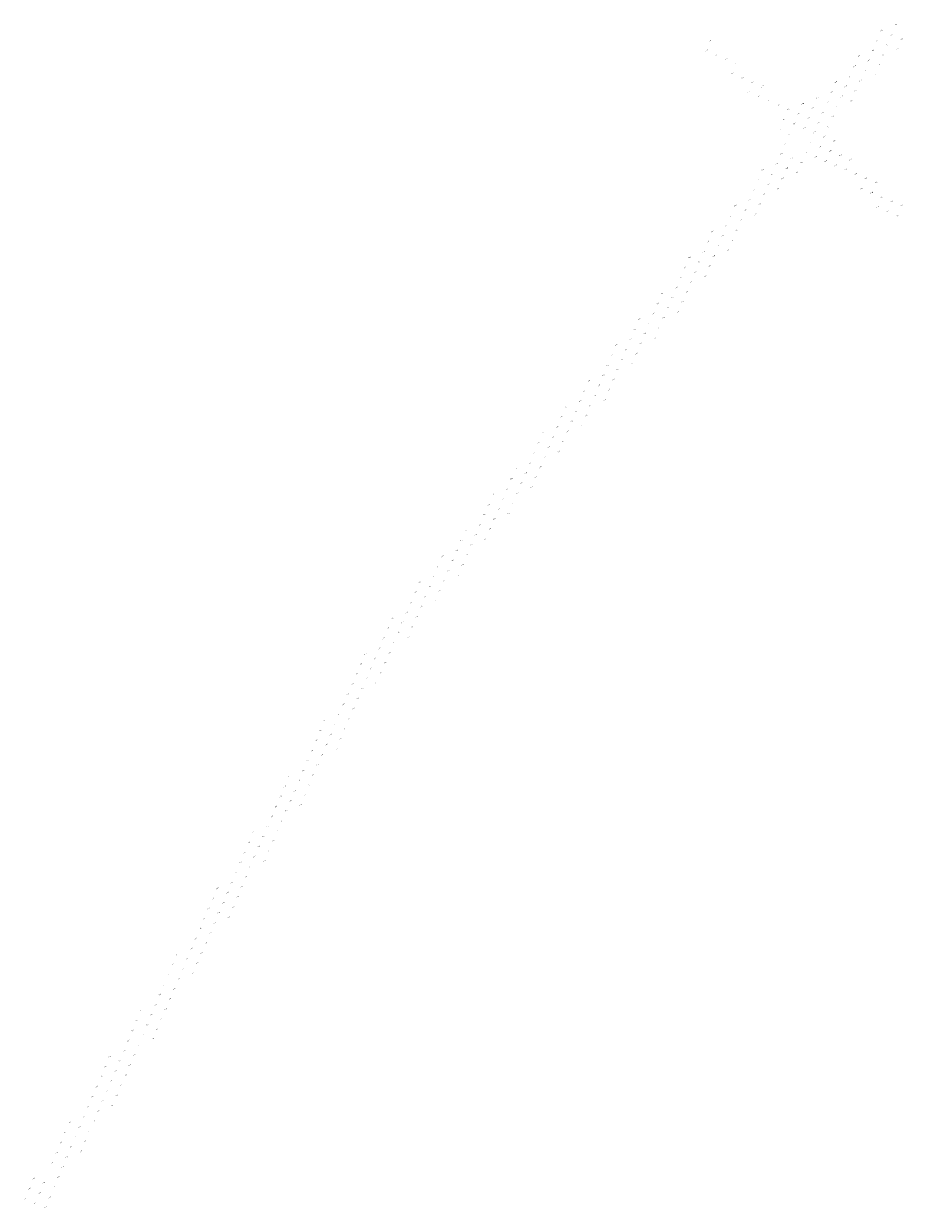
# Model space of a CAD drawing. Header units: metres. Extents: x 202983 to 204040, y 388598 to 392940.
# Tile 1 of 19: x 202983 to 203387, y 388598 to 389139. Entities that reach past the tile are written whole.
import ezdxf

# ---------------------------------------------------------------- set-up
doc = ezdxf.new("R2010")
doc.units = ezdxf.units.M
doc.layers.add('B-WE-OG-HOOGTEPUNT-T18', color=252, linetype='Continuous', lineweight=18)
doc.styles.add('NLCS-ISO', font='NLCS-ISO.ttf')

msp = doc.modelspace()

# ---------------------------------------------------------------- texts
at = {"layer": 'B-WE-OG-HOOGTEPUNT-T18', "linetype": 'Continuous', "lineweight": 18, "char_height": 0.36, "attachment_point": 8, "rotation": 27, "style": 'NLCS-ISO'}
for s, insert in [('{\\fNLCS-ISO|b0|i1|c0|p2;\\C256;20.77}', (203382.2, 389138.43, 20.77)), ('{\\fNLCS-ISO|b0|i1|c0|p2;\\C256;20.56}', (203375.64, 389135.79, 20.56)), ('{\\fNLCS-ISO|b0|i1|c0|p2;\\C256;20.81}', (203380.24, 389133.83, 20.81)), ('{\\fNLCS-ISO|b0|i1|c0|p2;\\C256;20.71}', (203386.8, 389136.46, 20.71)), ('{\\fNLCS-ISO|b0|i1|c0|p2;\\C256;20.67}', (203297.51, 389131.14, 20.67)), ('{\\fNLCS-ISO|b0|i1|c0|p2;\\C256;20.71}', (203373.67, 389131.2, 20.71)), ('{\\fNLCS-ISO|b0|i1|c0|p2;\\C256;20.77}', (203378.27, 389129.23, 20.77)), ('{\\fNLCS-ISO|b0|i1|c0|p2;\\C256;20.55}', (203382.87, 389127.26, 20.55)), ('{\\fNLCS-ISO|b0|i1|c0|p2;\\C256;20.62}', (203384.83, 389131.86, 20.62)), ('{\\fNLCS-ISO|b0|i1|c0|p2;\\C256;20.77}', (203295.55, 389126.55, 20.77)), ('{\\fNLCS-ISO|b0|i1|c0|p2;\\C256;20.84}', (203300.15, 389124.58, 20.84)), ('{\\fNLCS-ISO|b0|i1|c0|p2;\\C256;20.81}', (203304.74, 389122.61, 20.81)), ('{\\fNLCS-ISO|b0|i1|c0|p2;\\C256;20.56}', (203365.14, 389123.97, 20.56)), ('{\\fNLCS-ISO|b0|i1|c0|p2;\\C256;20.82}', (203369.74, 389122, 20.82)), ('{\\fNLCS-ISO|b0|i1|c0|p2;\\C256;20.78}', (203371.71, 389126.6, 20.78)), ('{\\fNLCS-ISO|b0|i1|c0|p2;\\C256;20.73}', (203376.3, 389124.63, 20.73)), ('{\\fNLCS-ISO|b0|i1|c0|p2;\\C256;20.73}', (203309.34, 389120.65, 20.73)), ('{\\fNLCS-ISO|b0|i1|c0|p2;\\C256;20.69}', (203363.18, 389119.37, 20.69)), ('{\\fNLCS-ISO|b0|i1|c0|p2;\\C256;20.81}', (203367.77, 389117.41, 20.81)), ('{\\fNLCS-ISO|b0|i1|c0|p2;\\C256;20.67}', (203374.34, 389120.04, 20.67)), ('{\\fNLCS-ISO|b0|i1|c0|p2;\\C256;20.81}', (203307.37, 389116.05, 20.81)), ('{\\fNLCS-ISO|b0|i1|c0|p2;\\C256;20.86}', (203311.97, 389114.08, 20.86)), ('{\\fNLCS-ISO|b0|i1|c0|p2;\\C256;20.83}', (203316.57, 389112.12, 20.83)), ('{\\fNLCS-ISO|b0|i1|c0|p2;\\C256;20.59}', (203354.65, 389112.14, 20.59)), ('{\\fNLCS-ISO|b0|i1|c0|p2;\\C256;20.77}', (203361.21, 389114.78, 20.77)), ('{\\fNLCS-ISO|b0|i1|c0|p2;\\C256;20.78}', (203365.81, 389112.81, 20.78)), ('{\\fNLCS-ISO|b0|i1|c0|p2;\\C256;20.62}', (203372.37, 389115.44, 20.62)), ('{\\fNLCS-ISO|b0|i1|c0|p2;\\C256;20.70}', (203314.6, 389107.52, 20.7)), ('{\\fNLCS-ISO|b0|i1|c0|p2;\\C256;20.81}', (203319.2, 389105.55, 20.81)), ('{\\fNLCS-ISO|b0|i1|c0|p2;\\C256;20.75}', (203321.16, 389110.15, 20.75)), ('{\\fNLCS-ISO|b0|i1|c0|p2;\\C256;20.72}', (203352.68, 389107.55, 20.72)), ('{\\fNLCS-ISO|b0|i1|c0|p2;\\C256;20.87}', (203357.28, 389105.58, 20.87)), ('{\\fNLCS-ISO|b0|i1|c0|p2;\\C256;20.83}', (203359.24, 389110.18, 20.83)), ('{\\fNLCS-ISO|b0|i1|c0|p2;\\C256;20.74}', (203363.84, 389108.21, 20.74)), ('{\\fNLCS-ISO|b0|i1|c0|p2;\\C256;20.88}', (203323.8, 389103.59, 20.88)), ('{\\fNLCS-ISO|b0|i1|c0|p2;\\C256;20.88}', (203328.39, 389101.62, 20.88)), ('{\\fNLCS-ISO|b0|i1|c0|p2;\\C256;20.74}', (203339.55, 389102.29, 20.74)), ('{\\fNLCS-ISO|b0|i1|c0|p2;\\C256;20.72}', (203344.15, 389100.32, 20.72)), ('{\\fNLCS-ISO|b0|i1|c0|p2;\\C256;20.63}', (203346.12, 389104.92, 20.63)), ('{\\fNLCS-ISO|b0|i1|c0|p2;\\C256;20.81}', (203350.71, 389102.95, 20.81)), ('{\\fNLCS-ISO|b0|i1|c0|p2;\\C256;20.84}', (203355.31, 389100.98, 20.84)), ('{\\fNLCS-ISO|b0|i1|c0|p2;\\C256;20.71}', (203361.87, 389103.62, 20.71)), ('{\\fNLCS-ISO|b0|i1|c0|p2;\\C256;20.83}', (203331.02, 389095.06, 20.83)), ('{\\fNLCS-ISO|b0|i1|c0|p2;\\C256;20.85}', (203332.99, 389099.66, 20.85)), ('{\\fNLCS-ISO|b0|i1|c0|p2;\\C256;20.81}', (203337.59, 389097.69, 20.81)), ('{\\fNLCS-ISO|b0|i1|c0|p2;\\C256;20.83}', (203342.18, 389095.72, 20.83)), ('{\\fNLCS-ISO|b0|i1|c0|p2;\\C256;20.88}', (203348.75, 389098.35, 20.88)), ('{\\fNLCS-ISO|b0|i1|c0|p2;\\C256;20.81}', (203353.34, 389096.39, 20.81)), ('{\\fNLCS-ISO|b0|i1|c0|p2;\\C256;20.81}', (203329.06, 389090.46, 20.81)), ('{\\fNLCS-ISO|b0|i1|c0|p2;\\C256;20.85}', (203335.62, 389093.09, 20.85)), ('{\\fNLCS-ISO|b0|i1|c0|p2;\\C256;20.93}', (203340.22, 389091.13, 20.93)), ('{\\fNLCS-ISO|b0|i1|c0|p2;\\C256;20.98}', (203344.81, 389089.16, 20.98)), ('{\\fNLCS-ISO|b0|i1|c0|p2;\\C256;20.96}', (203346.78, 389093.76, 20.96)), ('{\\fNLCS-ISO|b0|i1|c0|p2;\\C256;20.77}', (203351.38, 389091.79, 20.77)), ('{\\fNLCS-ISO|b0|i1|c0|p2;\\C256;20.83}', (203331.69, 389083.9, 20.83)), ('{\\fNLCS-ISO|b0|i1|c0|p2;\\C256;20.82}', (203333.65, 389088.5, 20.82)), ('{\\fNLCS-ISO|b0|i1|c0|p2;\\C256;20.96}', (203338.25, 389086.53, 20.96)), ('{\\fNLCS-ISO|b0|i1|c0|p2;\\C256;20.95}', (203342.85, 389084.56, 20.95)), ('{\\fNLCS-ISO|b0|i1|c0|p2;\\C256;20.81}', (203349.41, 389087.19, 20.81)), ('{\\fNLCS-ISO|b0|i1|c0|p2;\\C256;20.77}', (203354.01, 389085.23, 20.77)), ('{\\fNLCS-ISO|b0|i1|c0|p2;\\C256;20.89}', (203329.72, 389079.3, 20.89)), ('{\\fNLCS-ISO|b0|i1|c0|p2;\\C256;20.99}', (203336.28, 389081.93, 20.99)), ('{\\fNLCS-ISO|b0|i1|c0|p2;\\C256;20.96}', (203340.88, 389079.97, 20.96)), ('{\\fNLCS-ISO|b0|i1|c0|p2;\\C256;20.88}', (203347.44, 389082.6, 20.88)), ('{\\fNLCS-ISO|b0|i1|c0|p2;\\C256;20.88}', (203352.04, 389080.63, 20.88)), ('{\\fNLCS-ISO|b0|i1|c0|p2;\\C256;20.88}', (203356.64, 389078.66, 20.88)), ('{\\fNLCS-ISO|b0|i1|c0|p2;\\C256;20.98}', (203327.75, 389074.7, 20.98)), ('{\\fNLCS-ISO|b0|i1|c0|p2;\\C256;21.00}', (203334.32, 389077.33, 21)), ('{\\fNLCS-ISO|b0|i1|c0|p2;\\C256;20.90}', (203338.92, 389075.37, 20.9)), ('{\\fNLCS-ISO|b0|i1|c0|p2;\\C256;20.84}', (203345.48, 389078, 20.84)), ('{\\fNLCS-ISO|b0|i1|c0|p2;\\C256;20.90}', (203350.08, 389076.03, 20.9)), ('{\\fNLCS-ISO|b0|i1|c0|p2;\\C256;20.86}', (203354.67, 389074.07, 20.86)), ('{\\fNLCS-ISO|b0|i1|c0|p2;\\C256;20.93}', (203361.24, 389076.7, 20.93)), ('{\\fNLCS-ISO|b0|i1|c0|p2;\\C256;20.93}', (203319.22, 389067.48, 20.93)), ('{\\fNLCS-ISO|b0|i1|c0|p2;\\C256;20.81}', (203321.19, 389072.07, 20.81)), ('{\\fNLCS-ISO|b0|i1|c0|p2;\\C256;21.06}', (203325.79, 389070.11, 21.06)), ('{\\fNLCS-ISO|b0|i1|c0|p2;\\C256;20.99}', (203330.39, 389068.14, 20.99)), ('{\\fNLCS-ISO|b0|i1|c0|p2;\\C256;20.98}', (203332.35, 389072.74, 20.98)), ('{\\fNLCS-ISO|b0|i1|c0|p2;\\C256;20.94}', (203336.95, 389070.77, 20.94)), ('{\\fNLCS-ISO|b0|i1|c0|p2;\\C256;20.93}', (203359.27, 389072.1, 20.93)), ('{\\fNLCS-ISO|b0|i1|c0|p2;\\C256;20.97}', (203363.87, 389070.13, 20.97)), ('{\\fNLCS-ISO|b0|i1|c0|p2;\\C256;20.97}', (203368.46, 389068.17, 20.97)), ('{\\fNLCS-ISO|b0|i1|c0|p2;\\C256;21.08}', (203317.26, 389062.88, 21.08)), ('{\\fNLCS-ISO|b0|i1|c0|p2;\\C256;21.11}', (203323.82, 389065.51, 21.11)), ('{\\fNLCS-ISO|b0|i1|c0|p2;\\C256;21.02}', (203328.42, 389063.54, 21.02)), ('{\\fNLCS-ISO|b0|i1|c0|p2;\\C256;20.91}', (203366.5, 389063.57, 20.91)), ('{\\fNLCS-ISO|b0|i1|c0|p2;\\C256;20.99}', (203373.06, 389066.2, 20.99)), ('{\\fNLCS-ISO|b0|i1|c0|p2;\\C256;21.15}', (203315.29, 389058.28, 21.15)), ('{\\fNLCS-ISO|b0|i1|c0|p2;\\C256;21.10}', (203321.86, 389060.91, 21.1)), ('{\\fNLCS-ISO|b0|i1|c0|p2;\\C256;20.95}', (203371.09, 389061.6, 20.95)), ('{\\fNLCS-ISO|b0|i1|c0|p2;\\C256;21.01}', (203375.69, 389059.64, 21.01)), ('{\\fNLCS-ISO|b0|i1|c0|p2;\\C256;21.00}', (203380.29, 389057.67, 21)), ('{\\fNLCS-ISO|b0|i1|c0|p2;\\C256;20.93}', (203308.73, 389055.65, 20.93)), ('{\\fNLCS-ISO|b0|i1|c0|p2;\\C256;21.21}', (203313.33, 389053.68, 21.21)), ('{\\fNLCS-ISO|b0|i1|c0|p2;\\C256;21.09}', (203317.92, 389051.72, 21.09)), ('{\\fNLCS-ISO|b0|i1|c0|p2;\\C256;21.09}', (203319.89, 389056.32, 21.09)), ('{\\fNLCS-ISO|b0|i1|c0|p2;\\C256;20.97}', (203373.73, 389055.04, 20.97)), ('{\\fNLCS-ISO|b0|i1|c0|p2;\\C256;20.92}', (203378.32, 389053.07, 20.92)), ('{\\fNLCS-ISO|b0|i1|c0|p2;\\C256;21.00}', (203384.89, 389055.7, 21)), ('{\\fNLCS-ISO|b0|i1|c0|p2;\\C256;21.20}', (203304.8, 389046.46, 21.2)), ('{\\fNLCS-ISO|b0|i1|c0|p2;\\C256;21.10}', (203306.76, 389051.05, 21.1)), ('{\\fNLCS-ISO|b0|i1|c0|p2;\\C256;21.20}', (203311.36, 389049.09, 21.2)), ('{\\fNLCS-ISO|b0|i1|c0|p2;\\C256;20.94}', (203382.92, 389051.11, 20.94)), ('{\\fNLCS-ISO|b0|i1|c0|p2;\\C256;20.91}', (203298.23, 389043.83, 20.91)), ('{\\fNLCS-ISO|b0|i1|c0|p2;\\C256;21.26}', (203302.83, 389041.86, 21.26)), ('{\\fNLCS-ISO|b0|i1|c0|p2;\\C256;21.18}', (203309.39, 389044.49, 21.18)), ('{\\fNLCS-ISO|b0|i1|c0|p2;\\C256;21.09}', (203296.27, 389039.23, 21.09)), ('{\\fNLCS-ISO|b0|i1|c0|p2;\\C256;21.27}', (203300.86, 389037.26, 21.27)), ('{\\fNLCS-ISO|b0|i1|c0|p2;\\C256;21.17}', (203305.46, 389035.3, 21.17)), ('{\\fNLCS-ISO|b0|i1|c0|p2;\\C256;21.17}', (203307.43, 389039.89, 21.17)), ('{\\fNLCS-ISO|b0|i1|c0|p2;\\C256;20.94}', (203287.74, 389032, 20.94)), ('{\\fNLCS-ISO|b0|i1|c0|p2;\\C256;21.29}', (203292.33, 389030.03, 21.29)), ('{\\fNLCS-ISO|b0|i1|c0|p2;\\C256;21.24}', (203294.3, 389034.63, 21.24)), ('{\\fNLCS-ISO|b0|i1|c0|p2;\\C256;21.25}', (203298.9, 389032.67, 21.25)), ('{\\fNLCS-ISO|b0|i1|c0|p2;\\C256;21.11}', (203285.77, 389027.4, 21.11)), ('{\\fNLCS-ISO|b0|i1|c0|p2;\\C256;21.33}', (203290.37, 389025.44, 21.33)), ('{\\fNLCS-ISO|b0|i1|c0|p2;\\C256;21.24}', (203296.93, 389028.07, 21.24)), ('{\\fNLCS-ISO|b0|i1|c0|p2;\\C256;21.27}', (203283.8, 389022.81, 21.27)), ('{\\fNLCS-ISO|b0|i1|c0|p2;\\C256;21.32}', (203288.4, 389020.84, 21.32)), ('{\\fNLCS-ISO|b0|i1|c0|p2;\\C256;21.22}', (203294.96, 389023.47, 21.22)), ('{\\fNLCS-ISO|b0|i1|c0|p2;\\C256;21.12}', (203275.27, 389015.58, 21.12)), ('{\\fNLCS-ISO|b0|i1|c0|p2;\\C256;21.40}', (203279.87, 389013.61, 21.4)), ('{\\fNLCS-ISO|b0|i1|c0|p2;\\C256;21.33}', (203281.84, 389018.21, 21.33)), ('{\\fNLCS-ISO|b0|i1|c0|p2;\\C256;21.30}', (203286.43, 389016.24, 21.3)), ('{\\fNLCS-ISO|b0|i1|c0|p2;\\C256;21.29}', (203273.31, 389010.98, 21.29)), ('{\\fNLCS-ISO|b0|i1|c0|p2;\\C256;21.41}', (203277.9, 389009.02, 21.41)), ('{\\fNLCS-ISO|b0|i1|c0|p2;\\C256;21.31}', (203284.47, 389011.65, 21.31)), ('{\\fNLCS-ISO|b0|i1|c0|p2;\\C256;21.15}', (203264.78, 389003.75, 21.15)), ('{\\fNLCS-ISO|b0|i1|c0|p2;\\C256;21.40}', (203271.34, 389006.39, 21.4)), ('{\\fNLCS-ISO|b0|i1|c0|p2;\\C256;21.41}', (203275.94, 389004.42, 21.41)), ('{\\fNLCS-ISO|b0|i1|c0|p2;\\C256;21.31}', (203282.5, 389007.05, 21.31)), ('{\\fNLCS-ISO|b0|i1|c0|p2;\\C256;21.31}', (203262.81, 388999.16, 21.31)), ('{\\fNLCS-ISO|b0|i1|c0|p2;\\C256;21.47}', (203267.41, 388997.19, 21.47)), ('{\\fNLCS-ISO|b0|i1|c0|p2;\\C256;21.46}', (203269.37, 389001.79, 21.46)), ('{\\fNLCS-ISO|b0|i1|c0|p2;\\C256;21.43}', (203273.97, 388999.82, 21.43)), ('{\\fNLCS-ISO|b0|i1|c0|p2;\\C256;21.16}', (203254.28, 388991.93, 21.16)), ('{\\fNLCS-ISO|b0|i1|c0|p2;\\C256;21.45}', (203260.84, 388994.56, 21.45)), ('{\\fNLCS-ISO|b0|i1|c0|p2;\\C256;21.45}', (203265.44, 388992.59, 21.45)), ('{\\fNLCS-ISO|b0|i1|c0|p2;\\C256;21.36}', (203272, 388995.22, 21.36)), ('{\\fNLCS-ISO|b0|i1|c0|p2;\\C256;21.30}', (203252.31, 388987.33, 21.3)), ('{\\fNLCS-ISO|b0|i1|c0|p2;\\C256;21.48}', (203258.88, 388989.96, 21.48)), ('{\\fNLCS-ISO|b0|i1|c0|p2;\\C256;21.41}', (203263.47, 388988, 21.41)), ('{\\fNLCS-ISO|b0|i1|c0|p2;\\C256;21.43}', (203250.35, 388982.74, 21.43)), ('{\\fNLCS-ISO|b0|i1|c0|p2;\\C256;21.49}', (203254.94, 388980.77, 21.49)), ('{\\fNLCS-ISO|b0|i1|c0|p2;\\C256;21.52}', (203256.91, 388985.37, 21.52)), ('{\\fNLCS-ISO|b0|i1|c0|p2;\\C256;21.39}', (203261.51, 388983.4, 21.39)), ('{\\fNLCS-ISO|b0|i1|c0|p2;\\C256;21.32}', (203241.82, 388975.51, 21.32)), ('{\\fNLCS-ISO|b0|i1|c0|p2;\\C256;21.49}', (203248.38, 388978.14, 21.49)), ('{\\fNLCS-ISO|b0|i1|c0|p2;\\C256;21.46}', (203252.98, 388976.17, 21.46)), ('{\\fNLCS-ISO|b0|i1|c0|p2;\\C256;21.45}', (203239.85, 388970.91, 21.45)), ('{\\fNLCS-ISO|b0|i1|c0|p2;\\C256;21.53}', (203246.42, 388973.54, 21.53)), ('{\\fNLCS-ISO|b0|i1|c0|p2;\\C256;21.43}', (203251.01, 388971.57, 21.43)), ('{\\fNLCS-ISO|b0|i1|c0|p2;\\C256;21.51}', (203237.89, 388966.31, 21.51)), ('{\\fNLCS-ISO|b0|i1|c0|p2;\\C256;21.52}', (203244.45, 388968.94, 21.52)), ('{\\fNLCS-ISO|b0|i1|c0|p2;\\C256;21.37}', (203249.05, 388966.98, 21.37)), ('{\\fNLCS-ISO|b0|i1|c0|p2;\\C256;21.45}', (203229.36, 388959.09, 21.45)), ('{\\fNLCS-ISO|b0|i1|c0|p2;\\C256;21.34}', (203231.32, 388963.68, 21.34)), ('{\\fNLCS-ISO|b0|i1|c0|p2;\\C256;21.55}', (203235.92, 388961.72, 21.55)), ('{\\fNLCS-ISO|b0|i1|c0|p2;\\C256;21.46}', (203240.52, 388959.75, 21.46)), ('{\\fNLCS-ISO|b0|i1|c0|p2;\\C256;21.50}', (203242.48, 388964.35, 21.5)), ('{\\fNLCS-ISO|b0|i1|c0|p2;\\C256;21.55}', (203227.39, 388954.49, 21.55)), ('{\\fNLCS-ISO|b0|i1|c0|p2;\\C256;21.58}', (203233.95, 388957.12, 21.58)), ('{\\fNLCS-ISO|b0|i1|c0|p2;\\C256;21.41}', (203238.55, 388955.15, 21.41)), ('{\\fNLCS-ISO|b0|i1|c0|p2;\\C256;21.36}', (203220.83, 388951.86, 21.36)), ('{\\fNLCS-ISO|b0|i1|c0|p2;\\C256;21.59}', (203225.42, 388949.89, 21.59)), ('{\\fNLCS-ISO|b0|i1|c0|p2;\\C256;21.55}', (203231.99, 388952.52, 21.55)), ('{\\fNLCS-ISO|b0|i1|c0|p2;\\C256;21.47}', (203218.86, 388947.26, 21.47)), ('{\\fNLCS-ISO|b0|i1|c0|p2;\\C256;21.64}', (203223.46, 388945.29, 21.64)), ('{\\fNLCS-ISO|b0|i1|c0|p2;\\C256;21.46}', (203228.05, 388943.33, 21.46)), ('{\\fNLCS-ISO|b0|i1|c0|p2;\\C256;21.51}', (203230.02, 388947.92, 21.51)), ('{\\fNLCS-ISO|b0|i1|c0|p2;\\C256;21.62}', (203214.93, 388938.07, 21.62)), ('{\\fNLCS-ISO|b0|i1|c0|p2;\\C256;21.57}', (203216.89, 388942.66, 21.57)), ('{\\fNLCS-ISO|b0|i1|c0|p2;\\C256;21.62}', (203221.49, 388940.7, 21.62)), ('{\\fNLCS-ISO|b0|i1|c0|p2;\\C256;21.49}', (203208.36, 388935.44, 21.49)), ('{\\fNLCS-ISO|b0|i1|c0|p2;\\C256;21.66}', (203212.96, 388933.47, 21.66)), ('{\\fNLCS-ISO|b0|i1|c0|p2;\\C256;21.59}', (203219.52, 388936.1, 21.59)), ('{\\fNLCS-ISO|b0|i1|c0|p2;\\C256;21.56}', (203206.4, 388930.84, 21.56)), ('{\\fNLCS-ISO|b0|i1|c0|p2;\\C256;21.66}', (203210.99, 388928.87, 21.66)), ('{\\fNLCS-ISO|b0|i1|c0|p2;\\C256;21.43}', (203215.59, 388926.91, 21.43)), ('{\\fNLCS-ISO|b0|i1|c0|p2;\\C256;21.52}', (203217.56, 388931.5, 21.52)), ('{\\fNLCS-ISO|b0|i1|c0|p2;\\C256;21.49}', (203197.87, 388923.61, 21.49)), ('{\\fNLCS-ISO|b0|i1|c0|p2;\\C256;21.66}', (203202.46, 388921.64, 21.66)), ('{\\fNLCS-ISO|b0|i1|c0|p2;\\C256;21.62}', (203204.43, 388926.24, 21.62)), ('{\\fNLCS-ISO|b0|i1|c0|p2;\\C256;21.63}', (203209.03, 388924.28, 21.63)), ('{\\fNLCS-ISO|b0|i1|c0|p2;\\C256;21.56}', (203195.9, 388919.01, 21.56)), ('{\\fNLCS-ISO|b0|i1|c0|p2;\\C256;21.68}', (203200.5, 388917.05, 21.68)), ('{\\fNLCS-ISO|b0|i1|c0|p2;\\C256;21.56}', (203207.06, 388919.68, 21.56)), ('{\\fNLCS-ISO|b0|i1|c0|p2;\\C256;21.61}', (203193.93, 388914.42, 21.61)), ('{\\fNLCS-ISO|b0|i1|c0|p2;\\C256;21.63}', (203198.53, 388912.45, 21.63)), ('{\\fNLCS-ISO|b0|i1|c0|p2;\\C256;21.46}', (203205.09, 388915.08, 21.46)), ('{\\fNLCS-ISO|b0|i1|c0|p2;\\C256;21.54}', (203185.4, 388907.19, 21.54)), ('{\\fNLCS-ISO|b0|i1|c0|p2;\\C256;21.67}', (203190, 388905.22, 21.67)), ('{\\fNLCS-ISO|b0|i1|c0|p2;\\C256;21.64}', (203191.97, 388909.82, 21.64)), ('{\\fNLCS-ISO|b0|i1|c0|p2;\\C256;21.57}', (203196.56, 388907.85, 21.57)), ('{\\fNLCS-ISO|b0|i1|c0|p2;\\C256;21.62}', (203183.44, 388902.59, 21.62)), ('{\\fNLCS-ISO|b0|i1|c0|p2;\\C256;21.62}', (203188.03, 388900.63, 21.62)), ('{\\fNLCS-ISO|b0|i1|c0|p2;\\C256;21.48}', (203194.6, 388903.26, 21.48)), ('{\\fNLCS-ISO|b0|i1|c0|p2;\\C256;21.55}', (203174.91, 388895.36, 21.55)), ('{\\fNLCS-ISO|b0|i1|c0|p2;\\C256;21.62}', (203181.47, 388897.99, 21.62)), ('{\\fNLCS-ISO|b0|i1|c0|p2;\\C256;21.58}', (203186.07, 388896.03, 21.58)), ('{\\fNLCS-ISO|b0|i1|c0|p2;\\C256;21.59}', (203172.94, 388890.77, 21.59)), ('{\\fNLCS-ISO|b0|i1|c0|p2;\\C256;21.64}', (203177.54, 388888.8, 21.64)), ('{\\fNLCS-ISO|b0|i1|c0|p2;\\C256;21.65}', (203179.5, 388893.4, 21.65)), ('{\\fNLCS-ISO|b0|i1|c0|p2;\\C256;21.50}', (203184.1, 388891.43, 21.5)), ('{\\fNLCS-ISO|b0|i1|c0|p2;\\C256;21.61}', (203164.41, 388883.54, 21.61)), ('{\\fNLCS-ISO|b0|i1|c0|p2;\\C256;21.64}', (203170.97, 388886.17, 21.64)), ('{\\fNLCS-ISO|b0|i1|c0|p2;\\C256;21.58}', (203175.57, 388884.2, 21.58)), ('{\\fNLCS-ISO|b0|i1|c0|p2;\\C256;21.43}', (203182.14, 388886.83, 21.43)), ('{\\fNLCS-ISO|b0|i1|c0|p2;\\C256;21.63}', (203162.44, 388878.94, 21.63)), ('{\\fNLCS-ISO|b0|i1|c0|p2;\\C256;21.66}', (203169.01, 388881.57, 21.66)), ('{\\fNLCS-ISO|b0|i1|c0|p2;\\C256;21.52}', (203173.61, 388879.61, 21.52)), ('{\\fNLCS-ISO|b0|i1|c0|p2;\\C256;21.69}', (203160.48, 388874.34, 21.69)), ('{\\fNLCS-ISO|b0|i1|c0|p2;\\C256;21.67}', (203167.04, 388876.98, 21.67)), ('{\\fNLCS-ISO|b0|i1|c0|p2;\\C256;21.47}', (203171.64, 388875.01, 21.47)), ('{\\fNLCS-ISO|b0|i1|c0|p2;\\C256;21.63}', (203151.95, 388867.12, 21.63)), ('{\\fNLCS-ISO|b0|i1|c0|p2;\\C256;21.71}', (203158.51, 388869.75, 21.71)), ('{\\fNLCS-ISO|b0|i1|c0|p2;\\C256;21.58}', (203163.11, 388867.78, 21.58)), ('{\\fNLCS-ISO|b0|i1|c0|p2;\\C256;21.62}', (203165.08, 388872.38, 21.62)), ('{\\fNLCS-ISO|b0|i1|c0|p2;\\C256;21.71}', (203149.98, 388862.52, 21.71)), ('{\\fNLCS-ISO|b0|i1|c0|p2;\\C256;21.74}', (203156.55, 388865.15, 21.74)), ('{\\fNLCS-ISO|b0|i1|c0|p2;\\C256;21.57}', (203161.14, 388863.18, 21.57)), ('{\\fNLCS-ISO|b0|i1|c0|p2;\\C256;21.77}', (203148.02, 388857.92, 21.77)), ('{\\fNLCS-ISO|b0|i1|c0|p2;\\C256;21.74}', (203154.58, 388860.55, 21.74)), ('{\\fNLCS-ISO|b0|i1|c0|p2;\\C256;21.63}', (203159.18, 388858.59, 21.63)), ('{\\fNLCS-ISO|b0|i1|c0|p2;\\C256;21.80}', (203146.05, 388853.33, 21.8)), ('{\\fNLCS-ISO|b0|i1|c0|p2;\\C256;21.69}', (203150.65, 388851.36, 21.69)), ('{\\fNLCS-ISO|b0|i1|c0|p2;\\C256;21.71}', (203152.61, 388855.96, 21.71)), ('{\\fNLCS-ISO|b0|i1|c0|p2;\\C256;21.70}', (203137.52, 388846.1, 21.7)), ('{\\fNLCS-ISO|b0|i1|c0|p2;\\C256;21.65}', (203139.49, 388850.69, 21.65)), ('{\\fNLCS-ISO|b0|i1|c0|p2;\\C256;21.82}', (203144.08, 388848.73, 21.82)), ('{\\fNLCS-ISO|b0|i1|c0|p2;\\C256;21.68}', (203148.68, 388846.76, 21.68)), ('{\\fNLCS-ISO|b0|i1|c0|p2;\\C256;21.74}', (203135.55, 388841.5, 21.74)), ('{\\fNLCS-ISO|b0|i1|c0|p2;\\C256;21.83}', (203142.12, 388844.13, 21.83)), ('{\\fNLCS-ISO|b0|i1|c0|p2;\\C256;21.70}', (203146.71, 388842.17, 21.7)), ('{\\fNLCS-ISO|b0|i1|c0|p2;\\C256;21.79}', (203133.59, 388836.9, 21.79)), ('{\\fNLCS-ISO|b0|i1|c0|p2;\\C256;21.81}', (203138.18, 388834.94, 21.81)), ('{\\fNLCS-ISO|b0|i1|c0|p2;\\C256;21.83}', (203140.15, 388839.53, 21.83)), ('{\\fNLCS-ISO|b0|i1|c0|p2;\\C256;21.70}', (203144.75, 388837.57, 21.7)), ('{\\fNLCS-ISO|b0|i1|c0|p2;\\C256;21.83}', (203131.62, 388832.31, 21.83)), ('{\\fNLCS-ISO|b0|i1|c0|p2;\\C256;21.79}', (203136.22, 388830.34, 21.79)), ('{\\fNLCS-ISO|b0|i1|c0|p2;\\C256;21.85}', (203129.65, 388827.71, 21.85)), ('{\\fNLCS-ISO|b0|i1|c0|p2;\\C256;21.78}', (203134.25, 388825.74, 21.78)), ('{\\fNLCS-ISO|b0|i1|c0|p2;\\C256;21.72}', (203121.12, 388820.48, 21.72)), ('{\\fNLCS-ISO|b0|i1|c0|p2;\\C256;21.90}', (203125.72, 388818.52, 21.9)), ('{\\fNLCS-ISO|b0|i1|c0|p2;\\C256;21.87}', (203127.69, 388823.11, 21.87)), ('{\\fNLCS-ISO|b0|i1|c0|p2;\\C256;21.88}', (203132.28, 388821.15, 21.88)), ('{\\fNLCS-ISO|b0|i1|c0|p2;\\C256;21.83}', (203119.16, 388815.88, 21.83)), ('{\\fNLCS-ISO|b0|i1|c0|p2;\\C256;21.91}', (203123.75, 388813.92, 21.91)), ('{\\fNLCS-ISO|b0|i1|c0|p2;\\C256;21.77}', (203130.32, 388816.55, 21.77)), ('{\\fNLCS-ISO|b0|i1|c0|p2;\\C256;21.82}', (203117.19, 388811.29, 21.82)), ('{\\fNLCS-ISO|b0|i1|c0|p2;\\C256;21.90}', (203121.79, 388809.32, 21.9)), ('{\\fNLCS-ISO|b0|i1|c0|p2;\\C256;21.80}', (203128.35, 388811.95, 21.8)), ('{\\fNLCS-ISO|b0|i1|c0|p2;\\C256;21.89}', (203113.26, 388802.09, 21.89)), ('{\\fNLCS-ISO|b0|i1|c0|p2;\\C256;21.87}', (203115.23, 388806.69, 21.87)), ('{\\fNLCS-ISO|b0|i1|c0|p2;\\C256;21.88}', (203119.82, 388804.72, 21.88)), ('{\\fNLCS-ISO|b0|i1|c0|p2;\\C256;21.71}', (203126.39, 388807.35, 21.71)), ('{\\fNLCS-ISO|b0|i1|c0|p2;\\C256;21.92}', (203111.29, 388797.5, 21.92)), ('{\\fNLCS-ISO|b0|i1|c0|p2;\\C256;21.87}', (203117.86, 388800.13, 21.87)), ('{\\fNLCS-ISO|b0|i1|c0|p2;\\C256;21.75}', (203104.73, 388794.87, 21.75)), ('{\\fNLCS-ISO|b0|i1|c0|p2;\\C256;21.94}', (203109.33, 388792.9, 21.94)), ('{\\fNLCS-ISO|b0|i1|c0|p2;\\C256;21.85}', (203115.89, 388795.53, 21.85)), ('{\\fNLCS-ISO|b0|i1|c0|p2;\\C256;21.80}', (203102.76, 388790.27, 21.8)), ('{\\fNLCS-ISO|b0|i1|c0|p2;\\C256;21.96}', (203107.36, 388788.3, 21.96)), ('{\\fNLCS-ISO|b0|i1|c0|p2;\\C256;21.76}', (203111.96, 388786.34, 21.76)), ('{\\fNLCS-ISO|b0|i1|c0|p2;\\C256;21.81}', (203113.92, 388790.93, 21.81)), ('{\\fNLCS-ISO|b0|i1|c0|p2;\\C256;21.88}', (203098.83, 388781.07, 21.88)), ('{\\fNLCS-ISO|b0|i1|c0|p2;\\C256;21.84}', (203100.8, 388785.67, 21.84)), ('{\\fNLCS-ISO|b0|i1|c0|p2;\\C256;21.94}', (203105.39, 388783.7, 21.94)), ('{\\fNLCS-ISO|b0|i1|c0|p2;\\C256;21.72}', (203109.99, 388781.74, 21.72)), ('{\\fNLCS-ISO|b0|i1|c0|p2;\\C256;21.90}', (203096.86, 388776.48, 21.9)), ('{\\fNLCS-ISO|b0|i1|c0|p2;\\C256;21.92}', (203103.43, 388779.11, 21.92)), ('{\\fNLCS-ISO|b0|i1|c0|p2;\\C256;21.91}', (203094.9, 388771.88, 21.91)), ('{\\fNLCS-ISO|b0|i1|c0|p2;\\C256;21.86}', (203099.49, 388769.91, 21.86)), ('{\\fNLCS-ISO|b0|i1|c0|p2;\\C256;21.89}', (203101.46, 388774.51, 21.89)), ('{\\fNLCS-ISO|b0|i1|c0|p2;\\C256;21.81}', (203086.37, 388764.65, 21.81)), ('{\\fNLCS-ISO|b0|i1|c0|p2;\\C256;21.77}', (203088.33, 388769.25, 21.77)), ('{\\fNLCS-ISO|b0|i1|c0|p2;\\C256;21.94}', (203092.93, 388767.28, 21.94)), ('{\\fNLCS-ISO|b0|i1|c0|p2;\\C256;21.81}', (203097.53, 388765.32, 21.81)), ('{\\fNLCS-ISO|b0|i1|c0|p2;\\C256;21.94}', (203084.4, 388760.05, 21.94)), ('{\\fNLCS-ISO|b0|i1|c0|p2;\\C256;21.97}', (203090.96, 388762.69, 21.97)), ('{\\fNLCS-ISO|b0|i1|c0|p2;\\C256;21.77}', (203095.56, 388760.72, 21.77)), ('{\\fNLCS-ISO|b0|i1|c0|p2;\\C256;21.91}', (203082.43, 388755.46, 21.91)), ('{\\fNLCS-ISO|b0|i1|c0|p2;\\C256;21.94}', (203087.03, 388753.49, 21.94)), ('{\\fNLCS-ISO|b0|i1|c0|p2;\\C256;21.96}', (203089, 388758.09, 21.96)), ('{\\fNLCS-ISO|b0|i1|c0|p2;\\C256;21.73}', (203093.59, 388756.12, 21.73)), ('{\\fNLCS-ISO|b0|i1|c0|p2;\\C256;21.95}', (203080.47, 388750.86, 21.95)), ('{\\fNLCS-ISO|b0|i1|c0|p2;\\C256;21.92}', (203085.06, 388748.89, 21.92)), ('{\\fNLCS-ISO|b0|i1|c0|p2;\\C256;21.83}', (203071.94, 388743.63, 21.83)), ('{\\fNLCS-ISO|b0|i1|c0|p2;\\C256;21.96}', (203078.5, 388746.26, 21.96)), ('{\\fNLCS-ISO|b0|i1|c0|p2;\\C256;21.90}', (203083.1, 388744.3, 21.9)), ('{\\fNLCS-ISO|b0|i1|c0|p2;\\C256;21.91}', (203069.97, 388739.04, 21.91)), ('{\\fNLCS-ISO|b0|i1|c0|p2;\\C256;21.98}', (203076.54, 388741.67, 21.98)), ('{\\fNLCS-ISO|b0|i1|c0|p2;\\C256;21.86}', (203081.13, 388739.7, 21.86)), ('{\\fNLCS-ISO|b0|i1|c0|p2;\\C256;21.91}', (203068.01, 388734.44, 21.91)), ('{\\fNLCS-ISO|b0|i1|c0|p2;\\C256;22.00}', (203072.6, 388732.47, 22)), ('{\\fNLCS-ISO|b0|i1|c0|p2;\\C256;22.00}', (203074.57, 388737.07, 22)), ('{\\fNLCS-ISO|b0|i1|c0|p2;\\C256;21.82}', (203079.17, 388735.1, 21.82)), ('{\\fNLCS-ISO|b0|i1|c0|p2;\\C256;22.02}', (203066.04, 388729.84, 22.02)), ('{\\fNLCS-ISO|b0|i1|c0|p2;\\C256;21.99}', (203070.64, 388727.88, 21.99)), ('{\\fNLCS-ISO|b0|i1|c0|p2;\\C256;21.77}', (203077.2, 388730.51, 21.77)), ('{\\fNLCS-ISO|b0|i1|c0|p2;\\C256;21.98}', (203064.07, 388725.24, 21.98)), ('{\\fNLCS-ISO|b0|i1|c0|p2;\\C256;21.98}', (203068.67, 388723.28, 21.98)), ('{\\fNLCS-ISO|b0|i1|c0|p2;\\C256;22.03}', (203060.14, 388716.05, 22.03)), ('{\\fNLCS-ISO|b0|i1|c0|p2;\\C256;22.00}', (203062.11, 388720.65, 22)), ('{\\fNLCS-ISO|b0|i1|c0|p2;\\C256;21.97}', (203066.7, 388718.68, 21.97)), ('{\\fNLCS-ISO|b0|i1|c0|p2;\\C256;21.93}', (203053.58, 388713.42, 21.93)), ('{\\fNLCS-ISO|b0|i1|c0|p2;\\C256;22.06}', (203058.17, 388711.45, 22.06)), ('{\\fNLCS-ISO|b0|i1|c0|p2;\\C256;21.93}', (203064.74, 388714.08, 21.93)), ('{\\fNLCS-ISO|b0|i1|c0|p2;\\C256;21.97}', (203051.61, 388708.82, 21.97)), ('{\\fNLCS-ISO|b0|i1|c0|p2;\\C256;22.08}', (203056.21, 388706.86, 22.08)), ('{\\fNLCS-ISO|b0|i1|c0|p2;\\C256;21.84}', (203060.8, 388704.89, 21.84)), ('{\\fNLCS-ISO|b0|i1|c0|p2;\\C256;21.89}', (203062.77, 388709.49, 21.89)), ('{\\fNLCS-ISO|b0|i1|c0|p2;\\C256;22.04}', (203047.68, 388699.63, 22.04)), ('{\\fNLCS-ISO|b0|i1|c0|p2;\\C256;22.00}', (203049.64, 388704.23, 22)), ('{\\fNLCS-ISO|b0|i1|c0|p2;\\C256;22.07}', (203054.24, 388702.26, 22.07)), ('{\\fNLCS-ISO|b0|i1|c0|p2;\\C256;21.79}', (203058.84, 388700.29, 21.79)), ('{\\fNLCS-ISO|b0|i1|c0|p2;\\C256;22.06}', (203045.71, 388695.03, 22.06)), ('{\\fNLCS-ISO|b0|i1|c0|p2;\\C256;22.06}', (203052.27, 388697.66, 22.06)), ('{\\fNLCS-ISO|b0|i1|c0|p2;\\C256;22.09}', (203043.74, 388690.43, 22.09)), ('{\\fNLCS-ISO|b0|i1|c0|p2;\\C256;22.02}', (203048.34, 388688.47, 22.02)), ('{\\fNLCS-ISO|b0|i1|c0|p2;\\C256;22.05}', (203050.31, 388693.06, 22.05)), ('{\\fNLCS-ISO|b0|i1|c0|p2;\\C256;21.99}', (203035.21, 388683.21, 21.99)), ('{\\fNLCS-ISO|b0|i1|c0|p2;\\C256;21.99}', (203037.18, 388687.8, 21.99)), ('{\\fNLCS-ISO|b0|i1|c0|p2;\\C256;22.11}', (203041.78, 388685.84, 22.11)), ('{\\fNLCS-ISO|b0|i1|c0|p2;\\C256;21.98}', (203046.37, 388683.87, 21.98)), ('{\\fNLCS-ISO|b0|i1|c0|p2;\\C256;22.04}', (203033.25, 388678.61, 22.04)), ('{\\fNLCS-ISO|b0|i1|c0|p2;\\C256;22.14}', (203039.81, 388681.24, 22.14)), ('{\\fNLCS-ISO|b0|i1|c0|p2;\\C256;21.92}', (203044.41, 388679.27, 21.92)), ('{\\fNLCS-ISO|b0|i1|c0|p2;\\C256;22.07}', (203031.28, 388674.01, 22.07)), ('{\\fNLCS-ISO|b0|i1|c0|p2;\\C256;22.13}', (203037.85, 388676.64, 22.13)), ('{\\fNLCS-ISO|b0|i1|c0|p2;\\C256;21.86}', (203042.44, 388674.68, 21.86)), ('{\\fNLCS-ISO|b0|i1|c0|p2;\\C256;21.95}', (203022.75, 388666.78, 21.95)), ('{\\fNLCS-ISO|b0|i1|c0|p2;\\C256;22.09}', (203029.32, 388669.42, 22.09)), ('{\\fNLCS-ISO|b0|i1|c0|p2;\\C256;22.10}', (203033.91, 388667.45, 22.1)), ('{\\fNLCS-ISO|b0|i1|c0|p2;\\C256;22.11}', (203035.88, 388672.05, 22.11)), ('{\\fNLCS-ISO|b0|i1|c0|p2;\\C256;21.99}', (203020.79, 388662.19, 21.99)), ('{\\fNLCS-ISO|b0|i1|c0|p2;\\C256;22.12}', (203027.35, 388664.82, 22.12)), ('{\\fNLCS-ISO|b0|i1|c0|p2;\\C256;22.08}', (203031.95, 388662.85, 22.08)), ('{\\fNLCS-ISO|b0|i1|c0|p2;\\C256;21.98}', (203018.82, 388657.59, 21.98)), ('{\\fNLCS-ISO|b0|i1|c0|p2;\\C256;22.13}', (203025.38, 388660.22, 22.13)), ('{\\fNLCS-ISO|b0|i1|c0|p2;\\C256;22.01}', (203029.98, 388658.25, 22.01)), ('{\\fNLCS-ISO|b0|i1|c0|p2;\\C256;22.02}', (203016.85, 388652.99, 22.02)), ('{\\fNLCS-ISO|b0|i1|c0|p2;\\C256;22.14}', (203021.45, 388651.03, 22.14)), ('{\\fNLCS-ISO|b0|i1|c0|p2;\\C256;22.15}', (203023.42, 388655.62, 22.15)), ('{\\fNLCS-ISO|b0|i1|c0|p2;\\C256;21.95}', (203028.01, 388653.66, 21.95)), ('{\\fNLCS-ISO|b0|i1|c0|p2;\\C256;22.05}', (203014.89, 388648.4, 22.05)), ('{\\fNLCS-ISO|b0|i1|c0|p2;\\C256;22.11}', (203019.48, 388646.43, 22.11)), ('{\\fNLCS-ISO|b0|i1|c0|p2;\\C256;21.89}', (203026.05, 388649.06, 21.89)), ('{\\fNLCS-ISO|b0|i1|c0|p2;\\C256;22.09}', (203012.92, 388643.8, 22.09)), ('{\\fNLCS-ISO|b0|i1|c0|p2;\\C256;22.08}', (203017.52, 388641.83, 22.08)), ('{\\fNLCS-ISO|b0|i1|c0|p2;\\C256;21.84}', (203024.08, 388644.46, 21.84)), ('{\\fNLCS-ISO|b0|i1|c0|p2;\\C256;21.90}', (203004.39, 388636.57, 21.9)), ('{\\fNLCS-ISO|b0|i1|c0|p2;\\C256;22.13}', (203008.99, 388634.6, 22.13)), ('{\\fNLCS-ISO|b0|i1|c0|p2;\\C256;22.11}', (203010.95, 388639.2, 22.11)), ('{\\fNLCS-ISO|b0|i1|c0|p2;\\C256;22.05}', (203015.55, 388637.24, 22.05)), ('{\\fNLCS-ISO|b0|i1|c0|p2;\\C256;21.94}', (203002.42, 388631.97, 21.94)), ('{\\fNLCS-ISO|b0|i1|c0|p2;\\C256;22.14}', (203007.02, 388630.01, 22.14)), ('{\\fNLCS-ISO|b0|i1|c0|p2;\\C256;21.99}', (203013.58, 388632.64, 21.99)), ('{\\fNLCS-ISO|b0|i1|c0|p2;\\C256;21.98}', (203000.46, 388627.38, 21.98)), ('{\\fNLCS-ISO|b0|i1|c0|p2;\\C256;22.13}', (203005.05, 388625.41, 22.13)), ('{\\fNLCS-ISO|b0|i1|c0|p2;\\C256;21.89}', (203009.65, 388623.44, 21.89)), ('{\\fNLCS-ISO|b0|i1|c0|p2;\\C256;21.93}', (203011.62, 388628.04, 21.93)), ('{\\fNLCS-ISO|b0|i1|c0|p2;\\C256;22.07}', (202996.52, 388618.18, 22.07)), ('{\\fNLCS-ISO|b0|i1|c0|p2;\\C256;22.04}', (202998.49, 388622.78, 22.04)), ('{\\fNLCS-ISO|b0|i1|c0|p2;\\C256;22.08}', (203003.09, 388620.81, 22.08)), ('{\\fNLCS-ISO|b0|i1|c0|p2;\\C256;22.07}', (202994.56, 388613.59, 22.07)), ('{\\fNLCS-ISO|b0|i1|c0|p2;\\C256;22.04}', (203001.12, 388616.22, 22.04)), ('{\\fNLCS-ISO|b0|i1|c0|p2;\\C256;21.80}', (202987.99, 388610.95, 21.8)), ('{\\fNLCS-ISO|b0|i1|c0|p2;\\C256;22.06}', (202992.59, 388608.99, 22.06)), ('{\\fNLCS-ISO|b0|i1|c0|p2;\\C256;22.00}', (202999.16, 388611.62, 22)), ('{\\fNLCS-ISO|b0|i1|c0|p2;\\C256;21.92}', (202984.06, 388601.76, 21.92)), ('{\\fNLCS-ISO|b0|i1|c0|p2;\\C256;21.84}', (202986.03, 388606.36, 21.84)), ('{\\fNLCS-ISO|b0|i1|c0|p2;\\C256;22.06}', (202990.63, 388604.39, 22.06)), ('{\\fNLCS-ISO|b0|i1|c0|p2;\\C256;21.88}', (202995.22, 388602.42, 21.88)), ('{\\fNLCS-ISO|b0|i1|c0|p2;\\C256;21.94}', (202997.19, 388607.02, 21.94)), ('{\\fNLCS-ISO|b0|i1|c0|p2;\\C256;22.04}', (202988.66, 388599.79, 22.04)), ('{\\fNLCS-ISO|b0|i1|c0|p2;\\C256;21.83}', (202993.26, 388597.83, 21.83))]:
    msp.add_mtext(s, dxfattribs=dict(at, insert=insert))

doc.saveas('drawing.dxf')
